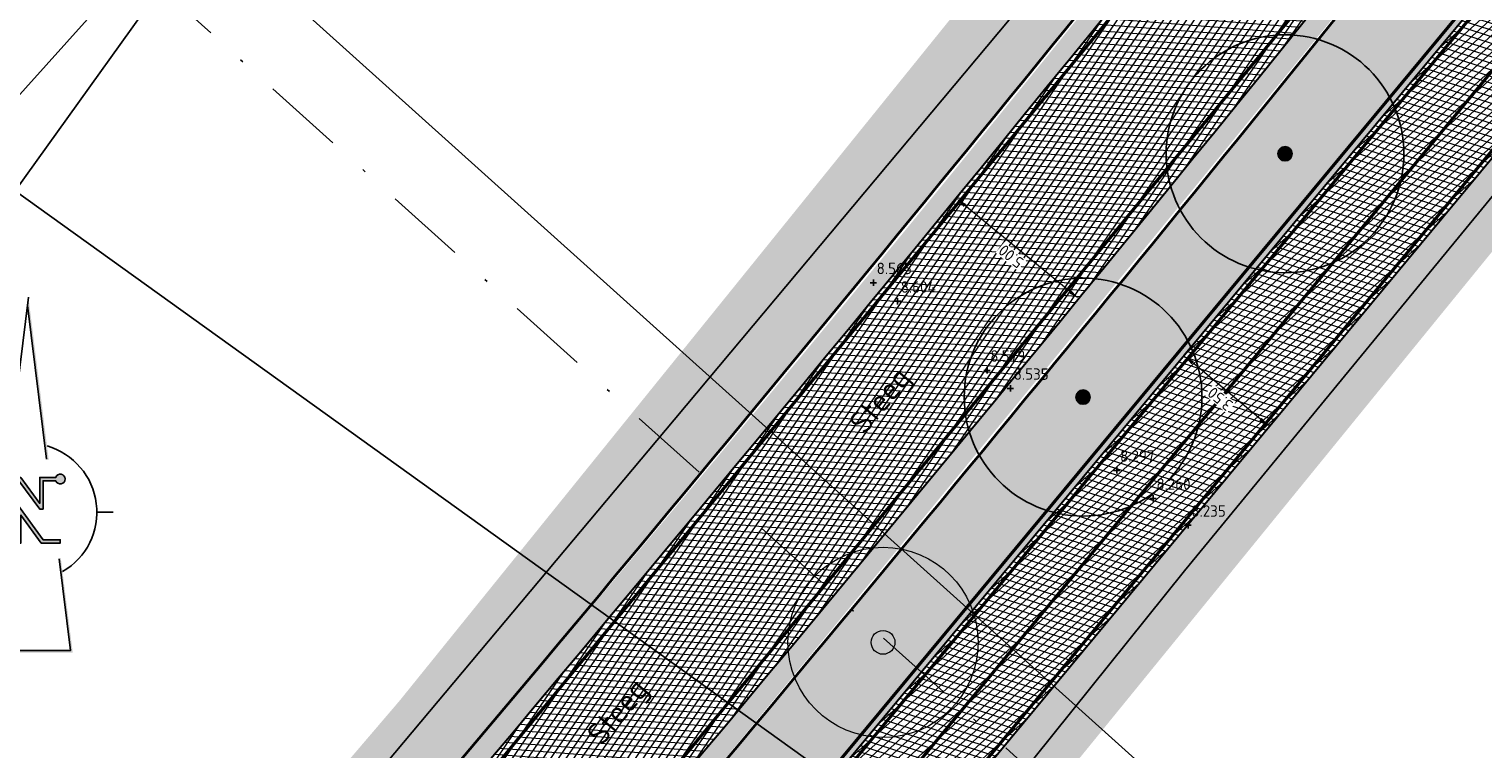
# Model space of a CAD drawing. Header units: metres. Extents: x 157685 to 160831, y 403691 to 406312.
# Tile 54 of 134: x 159444 to 159490, y 404525 to 404548. Entities that reach past the tile are written whole.
import ezdxf
from ezdxf.enums import TextEntityAlignment as Align

# ---------------------------------------------------------------- set-up
doc = ezdxf.new("R2010")
doc.units = ezdxf.units.M
doc.header["$PDMODE"] = 35
for name, pattern in [('DASHDOT2', [12.7, 6.35, -3.175, 0, -3.175]), ('VW-1-3_STREEP', [4, 1, -3]), ('VW-30-270_STREEP', [3, 0.3, -2.7])]:
    doc.linetypes.add(name, pattern=pattern)
doc.layers.get('Defpoints').update_dxf_attribs({"color": 171})
for name, color, linetype, lineweight in [('B-WE-GR-BOOM-S', 90, 'Continuous', 25), ('B-WE-GR-BOOM-S (ingemeten)', 90, 'Continuous', 25), ('B-WE-OG-HOOGTEPUNT-S', 7, 'Continuous', 25), ('B-WE-OG-HOOGTEPUNT-T18', 10, 'Continuous', 18), ('B-WE-OG-TOPOGRAFIE-T35', 7, 'Continuous', 35), ('N-WE-GR-DOORWORTELBARE RUIMTE-G', 80, 'Continuous', 35), ('N-WE-GR-GRAS-A', 62, 'Continuous', 18), ('N-WE-VH-GESLOTENVERHARDING_ASFALT-A-200', 253, 'Continuous', 18), ('N-WE-VH-HALFVERHARDING_GESTABILISEERD GRAS-A-200', 190, 'Continuous', 18), ('N-WE-VH-HALFVERHARDING_GRASBETONSTEEN-G', 7, 'Continuous', 35), ('N-WE-VH-KANTVERHARDING-G', 7, 'Continuous', 30), ('N-WE-VH-M', 7, 'Continuous', 18), ('N-WE-VH-VERHARDING_ASFALT-A', 252, 'Continuous', 18), ('N-WE-VW-MARKERING_LANGS_STREEP_13_010-G', 7, 'VW-1-3_STREEP', 13), ('N-WE-VW-MARKERING_LANGS_STREEP_30270_010-G', 7, 'VW-30-270_STREEP', 13), ('N-WE-VW-MARKERING_LANGS_STREEP_DOORGETROKKEN_010-G', 7, 'Continuous', 13), ('X-XX-AL-BLADVERWIJZING_AS-G', 7, 'DASHDOT2', 25), ('X-XX-AL-ORIENTATIE-S', 7, 'Continuous', 25)]:
    doc.layers.add(name, color=color, linetype=linetype, lineweight=lineweight)
doc.styles.add('NLCS-ISO', font='NLCS-ISO.TTF')
doc.styles.add('NLCS-ISO-M200-T18', font='NLCS-ISO.TTF', dxfattribs={"height": 0.36})
doc.styles.add('NLCS-ISO-M200-T35', font='NLCS-ISO.TTF', dxfattribs={"height": 0.7000000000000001})
doc.dimstyles.new('NLCS-M200-T18-PIJL_L2_H2', dxfattribs={"dimscale": 0.2, "dimtxt": 0.36, "dimasz": 1.8, "dimexe": 2, "dimexo": 2, "dimgap": 0.7, "dimtad": 1, "dimzin": 0, "dimdsep": 46, "dimtxsty": 'NLCS-ISO-M200-T18', "dimcen": 0, "dimdle": 2, "dimclrd": 256, "dimclre": 256, "dimclrt": 256, "dimazin": 0, "dimtfac": 1, "dimtofl": 0, "dimtmove": 0, "dimatfit": 3, "dimfxl": 2, "dimfxlon": 1, "dimtfill": 1, "dimtfillclr": 256, "dimtolj": 1, "dimtzin": 0, "dimlwd": -1, "dimlwe": -1, "dimarcsym": 0})
pattern_1 = [(0, (0, 0), (1, 1), [0.12, -0.8]), (45, (0.4, 0.2), (-0.1131370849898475, 1.866761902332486), [0.12, -0.8]), (29.99999999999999, (0.08, 0.12), (0.2274613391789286, 1.286025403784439), [0.12, -0.8]), (15, (0.32, 0.48), (0.3856270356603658, 0.7244941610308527), [0.12, -0.8]), (135, (0.16, 2), (-0.02828427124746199, -0.6505382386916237), [0.12, -0.8]), (150, (1.2, 0.4), (0.2156921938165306, -0.5864101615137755), [0.12, -0.8]), (165, (0.24, 0.04), (0.1434520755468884, -0.7010146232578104), [0.12, -0.8]), (85, (0.4, 0.4), (-0.872677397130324, 1.040016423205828), [0.12, -0.8]), (99.99999999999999, (0, 0), (-1.112117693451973, 0.7787131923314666), [0.12, -0.7999999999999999])]
pattern_2 = [(0, (0, 0), (0.1875, 0.1875), [0.1875, -0.1875]), (90, (0.09375, 0.09375), (-0.1875, 0.1875), [0.1875, -0.1875])]

# ---------------------------------------------------------------- blocks, each defined once
blk = doc.blocks.new('Noordpijl Advin')
blk.add_hatch(color=256).paths.add_polyline_path([(2.177849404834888, 2.73513994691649), (0.9178477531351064, 2.73513994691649), (0.9178477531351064, 0.6877692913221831), (-0.5851211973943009, 2.73513994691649), (-2.319488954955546, 2.73513994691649), (-2.319488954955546, -2.44311867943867), (-0.5625231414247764, -2.44311867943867), (-0.5625231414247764, -0.2367687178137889), (1.043524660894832, -2.443118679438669), (2.539621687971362, -2.443118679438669), (2.539621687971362, -2.174601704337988), (1.180188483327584, -2.174601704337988), (-0.8310401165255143, 0.5883759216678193), (-0.8310401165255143, -2.174601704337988), (-2.050971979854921, -2.174601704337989), (-2.050971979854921, 2.466622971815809), (-0.7211052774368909, 2.466622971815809), (0.9137161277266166, 0.239640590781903), (1.186364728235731, 0.239640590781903), (1.186364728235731, 2.466622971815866), (2.181753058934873, 2.466622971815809, 5.5329464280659)])
for p, q in [((0.02856467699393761, 16.93314052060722), (-1.541224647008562, 4.143700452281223)), ((-2.497582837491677, -3.647972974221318), (-3.408174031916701, -11.06677200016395))]:
    blk.add_line(p, q)
for points in [[(-0.0514094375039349, 16.28157274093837), (1.458753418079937, 4.173447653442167)], [(-5.421043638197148, 0), (-6.698291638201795, 0)], [(-5.421043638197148, 0), (-4.143795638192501, 0)], [(5.421043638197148, 0), (6.698291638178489, 0)], [(2.439107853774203, -3.68680006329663), (3.33960511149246, -10.90677200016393), (-3.388535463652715, -10.90677200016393)]]:
    blk.add_lwpolyline(points)
blk.add_lwpolyline([(2.177849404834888, 2.73513994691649), (0.9178477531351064, 2.73513994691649), (0.9178477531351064, 0.6877692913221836), (-0.5851211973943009, 2.73513994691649), (-2.319488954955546, 2.73513994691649), (-2.319488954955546, -2.443118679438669), (-0.5625231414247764, -2.443118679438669), (-0.5625231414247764, -0.2367687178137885), (1.043524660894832, -2.443118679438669), (2.539621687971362, -2.443118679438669), (2.539621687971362, -2.174601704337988), (1.180188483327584, -2.174601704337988), (-0.8310401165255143, 0.5883759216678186), (-0.8310401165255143, -2.174601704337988), (-2.050971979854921, -2.174601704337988), (-2.050971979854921, 2.466622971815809), (-0.7211052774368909, 2.466622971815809), (0.9137161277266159, 0.239640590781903), (1.186364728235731, 0.239640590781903), (1.186364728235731, 2.466622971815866), (2.181753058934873, 2.466622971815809), (2.181753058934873, 2.466622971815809, 5.5329464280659)], format="xyb", close=True)
for start, end in [(105.0457757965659, 240.9591359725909), (300.1770492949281, 74.04173971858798)]:
    blk.add_arc((0, 0), 5.421043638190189, start, end)
for points in [[(-0.0514094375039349, 16.28157274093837), (0.02856467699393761, 16.93314052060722), (1.45875341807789, 4.173447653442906), (1.627851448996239, 4.110441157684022)], [(2.419406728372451, -3.700283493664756), (2.57340211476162, -3.594889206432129), (3.33960511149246, -10.90677200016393), (3.520800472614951, -11.06677200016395)], [(-3.408174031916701, -11.06677200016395), (-3.388535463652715, -10.90677200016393), (3.520800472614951, -11.06677200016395), (3.33960511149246, -10.90677200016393)]]:
    blk.add_solid(points)
blk = doc.blocks.new('*D776')
at = {"layer": 'Defpoints', "color": 0, "transparency": 16777216}
for p in [(159473.3841387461, 404542.7808126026), (159473.3841387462, 404542.7808126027), (159477.2518627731, 404539.6121045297)]:
    blk.add_point(p, dxfattribs=at)
at = {"layer": 'N-WE-VH-M', "transparency": 16777216}
for p, q in [((159473.3841387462, 404542.7808126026), (159473.637635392, 404543.0902305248)), ((159476.9733866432, 404539.840251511), (159473.6626148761, 404542.5526656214)), ((159477.2518627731, 404539.6121045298), (159477.505359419, 404539.921522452))]:
    blk.add_line(p, q, dxfattribs=at)
for points in [[(159473.6245903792, 404542.5062529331), (159473.700639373, 404542.5990783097), (159473.3841387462, 404542.7808126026)], [(159476.9353621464, 404539.7938388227), (159477.0114111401, 404539.8866641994), (159477.2518627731, 404539.6121045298)]]:
    blk.add_solid(points, dxfattribs=at)
at = {"layer": 'N-WE-VH-M', "transparency": 16777216, "insert": (159475.115203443, 404540.9489242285), "char_height": 0.36, "attachment_point": 5, "rotation": 140.67328526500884, "style": 'NLCS-ISO-M200-T18', "bg_fill": 3, "box_fill_scale": 1.1, "bg_fill_color": 256, "bg_fill_true_color": 13158600, "bg_fill_transparency": 0}
blk.add_mtext('\\A1;5.00', dxfattribs=at)
blk = doc.blocks.new('*D786')
at = {"layer": 'Defpoints', "color": 0, "transparency": 16777216}
for p in [(159480.5676027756, 404537.8211640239), (159480.5676027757, 404537.8211640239), (159483.2607762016, 404535.585807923)]:
    blk.add_point(p, dxfattribs=at)
at = {"layer": 'N-WE-VH-M', "transparency": 16777216}
for p, q in [((159480.5676027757, 404537.8211640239), (159480.8230720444, 404538.1289552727)), ((159482.9837640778, 404535.8157302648), (159480.8446148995, 404537.5912416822)), ((159483.2607762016, 404535.585807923), (159483.5162454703, 404535.8935991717))]:
    blk.add_line(p, q, dxfattribs=at)
for points in [[(159480.8062945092, 404537.5450729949), (159480.8829352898, 404537.6374103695), (159480.5676027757, 404537.8211640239)], [(159482.9454436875, 404535.7695615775), (159483.0220844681, 404535.861898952), (159483.2607762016, 404535.585807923)]]:
    blk.add_solid(points, dxfattribs=at)
at = {"layer": 'N-WE-VH-M', "transparency": 16777216, "insert": (159481.7098140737, 404536.4572529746), "char_height": 0.36, "attachment_point": 5, "rotation": 140.3070477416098, "style": 'NLCS-ISO-M200-T18', "bg_fill": 3, "box_fill_scale": 1.1, "bg_fill_color": 256, "bg_fill_true_color": 13158600, "bg_fill_transparency": 0}
blk.add_mtext('\\A1;3.50', dxfattribs=at)
blk = doc.blocks.new('SGR-BOOM_GBKN-SO')
at = {"linetype": 'ByBlock', "lineweight": 18}
h = blk.add_hatch(color=0, dxfattribs=at)
h.dxf.hatch_style = 1
edge = h.paths.add_edge_path()
edge.add_arc((0, 0), 0.25, 0, 360)
at = {"color": 0, "linetype": 'ByBlock', "lineweight": 18}
for radius in [2, 0.25]:
    blk.add_circle((0, 0), radius, dxfattribs=at)
at = {"color": 0, "linetype": 'ByBlock', "lineweight": 18, "style": 'NLCS-ISO'}
blk.add_attdef('SOORT', (2.5, 0), '', height=1.5, dxfattribs=at)
blk = doc.blocks.new('SGR-BOOM_01')
at = {"ltscale": 0.1}
h = blk.add_hatch(color=256, dxfattribs=at)
edge = h.paths.add_edge_path()
edge.add_arc((7.366995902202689e-12, -5.115907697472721e-12), 0.15, 0, 360)
for centre, radius in [((0, 0), 2.5), ((7.366995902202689e-12, -5.115907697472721e-12), 0.04499999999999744)]:
    blk.add_circle(centre, radius)
blk.add_circle((7.366995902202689e-12, -5.115907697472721e-12), 0.15, dxfattribs=at)
blk = doc.blocks.new('SOG-HOOGTEPUNT-SO')
for p, q in [((-0.5, 0), (0.5, 0)), ((0, 0.5), (0, -0.5))]:
    blk.add_line(p, q)

msp = doc.modelspace()

# ---------------------------------------------------------------- hatches: boundary and pattern name
at = {"layer": 'N-WE-GR-GRAS-A'}
h = msp.add_hatch(dxfattribs=at)
h.set_pattern_fill('AGR-GRAS_01-SO', color=256, scale=0.04, pattern_type=2)
h.set_pattern_definition(pattern_1)
h.paths.add_polyline_path([(159579.2250882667, 404669.007062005), (159579.4548592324, 404669.4049986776), (159577.3377705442, 404670.5444920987), (159569.9460748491, 404656.8453149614, -0.02051645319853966), (159546.911297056, 404618.0514843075), (159548.4815687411, 404617.0051789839), (159551.219, 404620.997), (159553.19, 404623.871), (159558.2951053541, 404632.7238371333), (159563.1091536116, 404641.0719479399), (159567.4356162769, 404648.5745295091), (159573.9518196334, 404659.8743721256)])
edge = h.paths.add_edge_path()
edge.add_line((159453.6258340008, 404499.9359977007), (159455.8691789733, 404497.994507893))
edge.add_line((159455.8691789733, 404497.994507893), (159456.78, 404499.98))
edge.add_line((159456.78, 404499.98), (159469.978729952, 404516.1753514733))
edge.add_line((159469.978729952, 404516.1753514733), (159495.9865078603, 404548.0878995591))
edge.add_line((159495.9865078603, 404548.0878995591), (159508.1128762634, 404562.9674219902))
edge.add_line((159508.1128762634, 404562.9674219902), (159515.4765263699, 404572.0029051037))
edge.add_line((159515.4765263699, 404572.0029051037), (159522.2517508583, 404580.3163672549))
edge.add_line((159522.2517508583, 404580.3163672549), (159528.657193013, 404588.1760921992))
edge.add_line((159528.657193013, 404588.1760921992), (159533.5569171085, 404595.2398400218))
edge.add_line((159533.5569171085, 404595.2398400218), (159543.9979499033, 404610.4661607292))
edge.add_line((159543.9979499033, 404610.4661607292), (159545.4164796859, 404612.5658099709))
edge.add_line((159545.4164796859, 404612.5658099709), (159546.2194060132, 404613.7058706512))
edge.add_line((159546.2194060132, 404613.7058706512), (159544.717494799, 404614.7066259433))
edge.add_arc((159085.911567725, 404918.0168982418), 550.0000000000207, 320.30704774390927, 326.5318590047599, ccw=False)
edge.add_line((159509.1245346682, 404566.7466538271), (159459.2459142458, 404506.652526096))
edge.add_arc((158612.8199803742, 405209.1930149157), 1099.99999998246, 319.8508843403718, 320.3070477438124, ccw=False)
h = msp.add_hatch(dxfattribs=at)
h.set_pattern_fill('AGR-GRAS_01-SO', color=256, scale=0.04, pattern_type=2)
h.set_pattern_definition(pattern_1)
edge = h.paths.add_edge_path()
edge.add_line((159486.0976987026, 404559.6040639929), (159489.2879344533, 404563.5953185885))
edge.add_line((159489.2879344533, 404563.5953185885), (159488.9579796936, 404566.7480068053))
edge.add_line((159488.9579796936, 404566.7480068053), (159488.4316255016, 404567.1687251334))
edge.add_line((159488.4316255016, 404567.1687251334), (159486.506, 404565.401))
edge.add_line((159486.506, 404565.401), (159484.934, 404563.096))
edge.add_line((159484.934, 404563.096), (159477.0752872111, 404553.2238677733))
edge.add_line((159477.0752872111, 404553.2238677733), (159455.8254069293, 404526.9358052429))
edge.add_line((159455.8254069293, 404526.9358052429), (159443.0590710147, 404512.0078888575))
edge.add_line((159443.0590710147, 404512.0078888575), (159433.7619803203, 404501.2826950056))
edge.add_line((159433.7619803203, 404501.2826950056), (159415.769490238, 404480.9739000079))
edge.add_line((159415.769490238, 404480.9739000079), (159403.496098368, 404467.6952198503))
edge.add_line((159403.496098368, 404467.6952198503), (159387.0426817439, 404450.2758926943))
edge.add_line((159387.0426817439, 404450.2758926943), (159373.7839626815, 404436.1209388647))
edge.add_line((159373.7839626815, 404436.1209388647), (159366.0961455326, 404428.1314440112))
edge.add_line((159366.0961455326, 404428.1314440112), (159359.25, 404421.795))
edge.add_line((159359.25, 404421.795), (159355.8008949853, 404419.1669526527))
edge.add_line((159355.8008949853, 404419.1669526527), (159352.68, 404417.098))
edge.add_line((159352.68, 404417.098), (159350.868, 404416.587))
edge.add_line((159350.868, 404416.587), (159349.917, 404416.656))
edge.add_line((159349.917, 404416.656), (159349.766, 404416.8245))
edge.add_line((159349.766, 404416.8245), (159349.405, 404417.398))
edge.add_line((159349.405, 404417.398), (159349.351, 404417.881))
edge.add_line((159349.351, 404417.881), (159343.21, 404414.61))
edge.add_line((159343.21, 404414.61), (159337.3, 404408.5))
edge.add_line((159337.3, 404408.5), (159326.4217340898, 404403.2471475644))
edge.add_line((159326.4217340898, 404403.2471475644), (159327.0184105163, 404402.0111895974))
edge.add_line((159327.0184105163, 404402.0111895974), (159324.4451240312, 404400.736043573))
edge.add_line((159324.4451240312, 404400.736043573), (159308.778, 404392.9815))
edge.add_line((159308.778, 404392.9815), (159290.525443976, 404383.9472802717))
edge.add_line((159290.525443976, 404383.9472802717), (159289.307, 404386.409))
edge.add_line((159289.307, 404386.409), (159284.765, 404383.811))
edge.add_line((159284.765, 404383.811), (159284.817, 404383.72))
edge.add_line((159284.817, 404383.72), (159285.9187846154, 404381.7928769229))
edge.add_line((159285.9187846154, 404381.7928769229), (159276.665, 404376.505))
edge.add_line((159276.665, 404376.505), (159275.513, 404378.52))
edge.add_line((159275.513, 404378.52), (159271.19, 404376.593))
edge.add_line((159271.19, 404376.593), (159272.941, 404374.175))
edge.add_line((159272.941, 404374.175), (159260.5997271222, 404367.2220883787))
edge.add_line((159260.5997271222, 404367.2220883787), (159251.1625291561, 404362.4409326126))
edge.add_line((159251.1625291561, 404362.4409326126), (159239.7911829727, 404356.9159978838))
edge.add_line((159239.7911829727, 404356.9159978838), (159232.3698555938, 404353.3396434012))
edge.add_line((159232.3698555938, 404353.3396434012), (159227.509698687, 404351.5886457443))
edge.add_line((159227.509698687, 404351.5886457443), (159220.223457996, 404348.9635884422))
edge.add_line((159220.223457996, 404348.9635884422), (159211.6693482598, 404345.8817484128))
edge.add_line((159211.6693482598, 404345.8817484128), (159209.3216520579, 404345.161543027))
edge.add_line((159209.3216520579, 404345.161543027), (159195.7787390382, 404341.2122880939))
edge.add_line((159195.7787390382, 404341.2122880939), (159186.7421899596, 404338.5771359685))
edge.add_line((159186.7421899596, 404338.5771359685), (159182.246, 404337.266))
edge.add_line((159182.246, 404337.266), (159176.4847919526, 404336.5116529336))
edge.add_line((159176.4847919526, 404336.5116529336), (159172.885968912, 404336.2487860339))
edge.add_line((159172.885968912, 404336.2487860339), (159167.72128602, 404336.1477853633))
edge.add_line((159167.72128602, 404336.1477853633), (159163.337809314, 404336.316808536))
edge.add_line((159163.337809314, 404336.316808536), (159160.8929747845, 404336.5131392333))
edge.add_line((159160.8929747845, 404336.5131392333), (159157.8820081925, 404336.8562838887))
edge.add_line((159157.8820081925, 404336.8562838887), (159154.55592463, 404337.3670281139))
edge.add_line((159154.55592463, 404337.3670281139), (159150.716, 404338.132))
edge.add_line((159150.716, 404338.132), (159150.967, 404339.634))
edge.add_line((159150.967, 404339.634), (159146.675, 404341.561))
edge.add_line((159146.675, 404341.561), (159145.643, 404339.641))
edge.add_line((159145.643, 404339.641), (159135.0451162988, 404343.0806025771))
edge.add_line((159135.0451162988, 404343.0806025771), (159121.0189521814, 404347.6328727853))
edge.add_line((159121.0189521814, 404347.6328727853), (159104.6198743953, 404353.0088633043))
edge.add_line((159104.6198743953, 404353.0088633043), (159078.836026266, 404361.5388528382))
edge.add_line((159078.836026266, 404361.5388528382), (159065.386, 404366.027))
edge.add_line((159065.386, 404366.027), (159066.2831298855, 404368.1900888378))
edge.add_line((159066.2831298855, 404368.1900888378), (159061.0873276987, 404370.0665498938))
edge.add_line((159061.0873276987, 404370.0665498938), (159060.435, 404368.22))
edge.add_line((159060.435, 404368.22), (159052.8473989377, 404370.6478335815))
edge.add_line((159052.8473989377, 404370.6478335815), (159037.53, 404375.549))
edge.add_line((159037.53, 404375.549), (159036.7704979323, 404377.299659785))
edge.add_line((159036.7704979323, 404377.299659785), (159035.8942451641, 404374.6548370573))
edge.add_line((159035.8942451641, 404374.6548370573), (159036.4970810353, 404373.4546410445))
edge.add_line((159036.4970810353, 404373.4546410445), (159141.1647930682, 404338.77731789))
edge.add_arc((159168.4631783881, 404421.1729376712), 86.80000000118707, 251.6695173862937, 286.9570299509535)
edge.add_line((159193.7787823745, 404338.1466755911), (159205.379032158, 404341.6837170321))
edge.add_arc((159133.3987203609, 404577.753780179), 246.8000000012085, 286.9570299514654, 297.1231289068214)
edge.add_line((159245.9158836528, 404358.0946625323), (159333.6997134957, 404403.0606426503))
edge.add_arc((159259.9344095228, 404547.0673089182), 161.7999999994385, 297.1231289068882, 316.7431859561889)
edge.add_line((159377.7716470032, 404436.1906862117), (159378.8752580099, 404437.3635797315))
edge.add_line((159378.8752580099, 404437.3635797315), (159378.9480869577, 404437.2950527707))
edge.add_line((159378.9480869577, 404437.2950527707), (159393.8634797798, 404453.1468044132))
edge.add_arc((158121.6145912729, 405650.2442840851), 1746.900000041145, 316.7431859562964, 319.8907262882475)
edge.add_line((159457.6736446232, 404524.8084502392), (159457.5971629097, 404524.8728749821))
edge.add_arc((158121.6145911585, 405650.244284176), 1746.80000018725, 319.8907262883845, 321.3644282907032)
h = msp.add_hatch(dxfattribs=at)
h.set_pattern_fill('AGR-GRAS_01-SO', color=256, scale=0.04, pattern_type=2)
h.set_pattern_definition(pattern_1)
edge = h.paths.add_edge_path()
edge.add_line((159462.4919925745, 404520.7496914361), (159462.4155108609, 404520.814116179))
edge.add_arc((158121.6145912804, 405650.2442840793), 1753.100000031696, 319.22933219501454, 319.89072628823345, ccw=False)
edge.add_line((159449.2888865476, 404505.4121672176), (159448.9387795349, 404504.3216417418))
edge.add_line((159448.9387795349, 404504.3216417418), (159451.1402873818, 404502.4177233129))
edge.add_arc((158612.8199842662, 405209.1930116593), 1096.499994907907, 319.8662638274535, 320.3070477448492)
edge.add_line((159456.5527408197, 404508.8878821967), (159501.301242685, 404562.8012054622))
edge.add_line((159501.301242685, 404562.8012054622), (159498.5830501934, 404564.9738743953))
edge.add_line((159498.5830501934, 404564.9738743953), (159491.0969498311, 404555.6081300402))
edge.add_arc((158121.6145913, 405650.2442840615), 1753.200000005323, 319.8907262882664, 321.36442829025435, ccw=False)
at = {"layer": 'N-WE-VH-GESLOTENVERHARDING_ASFALT-A-200', "true_color": 0xcf7363}
h = msp.add_hatch(dxfattribs=at)
h.set_pattern_fill('AVH-ASFALT-SO', color=23, scale=0.2, angle=90, pattern_type=2)
h.set_pattern_definition([(162.0033148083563, (158890.0418720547, 404357.8260220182), (-0.0617923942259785, -0.1902148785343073), []), (222.0033148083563, (158890.0418720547, 404357.8260220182), (0.1338347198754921, -0.1486212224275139), [])])
edge = h.paths.add_edge_path()
edge.add_line((159253.1060315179, 404346.7421801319), (159251.5295873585, 404349.8670519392))
edge.add_line((159251.5295873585, 404349.8670519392), (159247.4561724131, 404347.8120840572))
edge.add_arc((159181.4707240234, 404478.610289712), 146.5000000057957, 287.0872649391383, 296.7701601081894, ccw=False)
edge.add_line((159224.5165077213, 404338.5770418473), (159183.3511629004, 404325.9229432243))
edge.add_arc((159166.7498879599, 404379.9289398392), 56.50000000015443, 251.76502299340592, 287.08726493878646, ccw=False)
edge.add_line((159149.0702026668, 404326.2663017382), (159006.9274350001, 404373.096638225))
edge.add_arc((158977.6699027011, 404284.2920955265), 93.50000000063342, 71.76502299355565, 102.0033148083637)
edge.add_line((158958.224868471, 404375.7477713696), (158896.1344402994, 404362.5462889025))
edge.add_line((158896.1344402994, 404362.5462889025), (158896.0895711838, 404358.9585128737))
edge.add_line((158896.0895711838, 404358.9585128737), (158958.9527574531, 404372.3242968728))
edge.add_arc((158977.6699027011, 404284.2920955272), 89.99999999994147, 71.76502299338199, 102.00331480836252, ccw=False)
edge.add_line((159005.8322332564, 404369.7724040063), (159147.975000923, 404322.9420675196))
edge.add_arc((159166.7498879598, 404379.9289398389), 59.99999999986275, 251.7650229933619, 287.0872649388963)
edge.add_line((159184.3795604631, 404322.5774390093), (159225.5449052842, 404335.2315376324))
edge.add_arc((159181.470724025, 404478.6102897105), 150.0000000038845, 287.0872649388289, 291.9126172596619)
edge.add_arc((159238.5691145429, 404336.6639132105), 3.000000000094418, 26.937080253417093, 111.9126172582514, ccw=False)
edge.add_line((159241.2436281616, 404338.0229484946), (159241.6854861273, 404337.1533940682))
edge.add_line((159241.6854861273, 404337.1533940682), (159243.4758799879, 404338.0448847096))
edge.add_line((159243.4758799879, 404338.0448847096), (159243.2497899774, 404338.4898185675))
edge.add_arc((159245.9243035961, 404339.8488538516), 2.999999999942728, 114.9144922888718, 206.9370802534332, ccw=False)
edge.add_arc((159181.4707239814, 404478.6102897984), 150.0000001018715, 294.9144922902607, 296.7701601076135)
edge.add_line((159249.0326165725, 404344.6872122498), (159253.1060315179, 404346.7421801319))
edge = h.paths.add_edge_path()
edge.add_line((159369.5069096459, 404414.1288596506), (159372.0303652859, 404411.7035407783))
edge.add_line((159372.0303652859, 404411.7035407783), (159405.9060386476, 404446.9499407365))
edge.add_arc((158612.8199803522, 405209.1930149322), 1100.000000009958, 316.1360561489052, 320.3070477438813)
edge.add_line((159459.2459142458, 404506.652526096), (159509.1245346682, 404566.7466538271))
edge.add_arc((159085.911567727, 404918.0168982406), 549.9999999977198, 320.3070477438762, 331.3138853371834)
edge.add_line((159568.4059524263, 404654.0108969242), (159565.0310872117, 404655.1352974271))
edge.add_arc((159085.9115677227, 404918.0168982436), 546.5000000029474, 320.3070477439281, 331.24746020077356, ccw=False)
edge.add_line((159506.4313612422, 404568.982009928), (159456.5527408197, 404508.8878821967))
edge.add_arc((158612.8199803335, 405209.1930149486), 1096.500000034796, 316.1360561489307, 320.3070477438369, ccw=False)
edge.add_line((159403.3825830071, 404449.3752596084), (159369.5069096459, 404414.1288596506))
at = {"layer": 'N-WE-VH-HALFVERHARDING_GESTABILISEERD GRAS-A-200'}
h = msp.add_hatch(dxfattribs=at)
h.set_pattern_fill('AVH-GRAS_GESTABILISEERD-SO', color=256, scale=0.2, pattern_type=2)
h.set_pattern_definition(pattern_2)
edge = h.paths.add_edge_path()
edge.add_line((159489.3916860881, 404562.6039809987), (159489.2879344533, 404563.5953185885))
edge.add_line((159489.2879344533, 404563.5953185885), (159486.097698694, 404559.6040639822))
edge.add_arc((158674.2886782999, 405196.7226511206), 1031.966074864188, 319.38103026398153, 321.87470241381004, ccw=False)
edge.add_line((159457.6085175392, 404524.8863547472), (159458.1438940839, 404524.4353869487))
edge.add_arc((158121.6145910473, 405650.2442842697), 1747.500000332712, 319.8913043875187, 321.3644282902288)
edge.add_line((159486.6444917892, 404559.1670087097), (159489.3916860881, 404562.6039809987))
edge = h.paths.add_edge_path()
edge.add_line((159551.5318165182, 404649.0027897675), (159551.1268258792, 404649.6991015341))
edge.add_arc((159121.4782949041, 404899.123197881), 496.8000000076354, 321.36442829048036, 329.86352586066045, ccw=False)
edge.add_line((159509.5451644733, 404588.938825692), (159500.2259648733, 404577.2797192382))
edge.add_line((159500.2259648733, 404577.2797192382), (159501.1824617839, 404577.3552380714))
edge.add_line((159501.1824617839, 404577.3552380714), (159510.0919575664, 404588.501770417))
edge.add_arc((159121.4782949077, 404899.1231978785), 497.5000000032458, 321.3644282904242, 329.8175898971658)
edge = h.paths.add_edge_path()
edge.add_line((159554.6521964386, 404655.8730981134), (159555.4126644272, 404655.7978745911))
edge.add_arc((159121.4782949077, 404899.1231978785), 497.5000000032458, 330.7188100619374, 331.0613711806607)
edge.add_line((159556.8596981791, 404658.3966233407), (159556.2554369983, 404658.7504109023))
edge.add_arc((159121.4782949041, 404899.123197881), 496.8000000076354, 330.6834811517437, 331.0633580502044, ccw=False)
h = msp.add_hatch(dxfattribs=at)
h.set_pattern_fill('AVH-GRAS_GESTABILISEERD-SO', color=256, scale=0.2, pattern_type=2)
h.set_pattern_definition(pattern_2)
edge = h.paths.add_edge_path()
edge.add_line((159498.5830501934, 404564.9738743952), (159498.0362571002, 404565.41092967))
edge.add_line((159498.0362571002, 404565.41092967), (159490.550156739, 404556.0451853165))
edge.add_arc((158121.6145912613, 405650.2442840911), 1752.50000005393, 319.8913043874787, 321.3644282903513, ccw=False)
edge.add_line((159461.9680122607, 404521.2141883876), (159462.4919925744, 404520.7496914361))
edge.add_arc((155110.6306709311, 408121.0682736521), 5648.096215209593, 320.3988604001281, 320.8562941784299)
edge.add_line((159491.0969498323, 404555.6081300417), (159498.5830501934, 404564.9738743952))
edge = h.paths.add_edge_path()
edge.add_line((159538.8609755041, 404618.0505616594), (159537.8869618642, 404617.8580701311))
edge.add_arc((159121.4782949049, 404899.1231978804), 502.500000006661, 321.3644282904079, 325.96276204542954, ccw=False)
edge.add_line((159513.9976225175, 404585.3799470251), (159499.1226516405, 404566.7701010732))
edge.add_line((159499.1226516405, 404566.7701010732), (159499.6694447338, 404566.3330457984))
edge.add_line((159499.6694447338, 404566.3330457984), (159514.4663023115, 404585.005328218))
edge.add_arc((159143.5612071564, 404884.342065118), 476.6267634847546, 321.0949430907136, 326.0340393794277)
edge = h.paths.add_edge_path()
edge.add_line((159541.3982866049, 404623.1278164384), (159541.5920209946, 404622.1502595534))
edge.add_arc((159121.8726404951, 404898.8949095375), 502.7444277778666, 326.6008838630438, 331.0440614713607)
edge.add_line((159561.7701314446, 404655.4977913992), (159561.16589214, 404655.851607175))
edge.add_arc((159121.478294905, 404899.1231978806), 502.5000000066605, 326.68479930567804, 331.04499852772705, ccw=False)
at = {"layer": 'N-WE-VH-VERHARDING_ASFALT-A'}
h = msp.add_hatch(dxfattribs=at)
h.set_pattern_fill('AVH-ASFALT', color=256, scale=0.2, angle=90, pattern_type=2)
h.set_pattern_definition([(355.6069263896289, (158844.5507043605, 404349.5946988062), (0.01531969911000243, 0.199412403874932), []), (55.60692638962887, (158844.5507043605, 404349.5946988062), (-0.1650363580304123, 0.112973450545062), [])])
h.paths.add_polyline_path([(159490.550156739, 404556.0451853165), (159513.9976225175, 404585.3799470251, 0.04516852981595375), (159563.9566673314, 404660.9653931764), (159581.4923918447, 404693.5453829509), (159579.7718625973, 404700.8985033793), (159559.5538974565, 404663.3351225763, -0.04516852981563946), (159510.0919575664, 404588.501770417), (159486.6444917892, 404559.1670087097, -0.02016670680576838), (159394.3004534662, 404452.7356426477), (159378.2814496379, 404435.7109974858, -0.08581840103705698), (159334.018846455, 404402.4376224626), (159311.9556014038, 404391.136048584), (159313.3724200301, 404386.2439976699), (159336.2983675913, 404397.9874782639, 0.08581840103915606), (159381.922897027, 404432.2846494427), (159385.6609474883, 404436.2573673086), (159397.941900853, 404449.3092946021, 0.02016670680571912)])

# ---------------------------------------------------------------- linework, layer by layer
at = {"layer": 'Defpoints'}
for points in [[(159485.8753094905, 404512.7402766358), (159598.9923484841, 404670.3249953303), (159556.8177704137, 404700.5987264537), (159443.7007314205, 404543.0140077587)], [(159358.0725910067, 404372.9916169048), (159487.7624497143, 404517.244688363), (159449.1558453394, 404551.9538216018), (159319.4659866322, 404407.7007501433)]]:
    msp.add_lwpolyline(points, close=True, dxfattribs=at)
for points in [[(159546.5898328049, 404643.4831197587), (159525.0756006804, 404611.6019615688), (159501.0137437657, 404579.9490714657), (159496.629518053, 404578.0791359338), (159494.0594498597, 404579.0991007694), (159493.5642089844, 404578.7102050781), (159491.0617675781, 404575.8659667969), (159487.632698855, 404574.256588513), (159486.4201507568, 404572.9109039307), (159485.4623269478, 404570.181091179), (159486.7058460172, 404568.6200510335), (159487.6972894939, 404566.2831322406), (159487.4122336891, 404563.1630699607), (159464.4944986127, 404535.7928182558), (159437.0103563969, 404503.0651510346), (159410.943379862, 404473.4471145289), (159383.1402533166, 404443.5816233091), (159359.2200813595, 404420.3188932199)], [(159368.8800170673, 404407.0709151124), (159409.8846412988, 404449.5533679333), (159433.6816379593, 404475.417841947), (159451.7360034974, 404495.6823665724), (159451.4221206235, 404497.1496543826), (159452.8469695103, 404498.0089469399), (159453.5024760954, 404499.6233198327), (159457.420049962, 404502.195046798), (159480.5840653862, 404531.0306694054), (159502.7678063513, 404558.0267042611), (159516.7375779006, 404574.6956145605), (159527.4320175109, 404588.0570825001), (159532.9328639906, 404595.9643169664), (159544.0037135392, 404611.9376033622), (159553.2160807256, 404625.9548317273)]]:
    msp.add_lwpolyline(points, dxfattribs=at)
at = {"layer": 'N-WE-GR-DOORWORTELBARE RUIMTE-G', "const_width": 0.1}
msp.add_lwpolyline([(159541.4618533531, 404616.4913980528, -0.02702715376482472), (159506.277465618, 404569.1097445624), (159456.3988451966, 404509.0156168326, -0.001877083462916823), (159451.1179568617, 404502.7015481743, -0.001877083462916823)], format="xyb", dxfattribs=at)
at = {"layer": 'N-WE-VH-HALFVERHARDING_GRASBETONSTEEN-G'}
for points in [[(159498.5830501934, 404564.9738743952), (159491.0969498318, 404555.608130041, -0.006430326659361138), (159462.4919925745, 404520.7496914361)], [(159489.2879344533, 404563.5953185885), (159486.097698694, 404559.6040639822, -0.006430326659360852), (159457.5971629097, 404524.8728749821)]]:
    msp.add_lwpolyline(points, format="xyb", dxfattribs=at)
at = {"layer": 'N-WE-VH-KANTVERHARDING-G'}
for points in [[(159808.3632259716, 405013.2505823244, -0.003682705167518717), (159804.8239452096, 405006.8334047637), (159797.5900122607, 404993.9427722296, -0.08414504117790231), (159777.1185378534, 404968.5901378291), (159743.6274273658, 404939.0008022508, 0.04762168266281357), (159704.354615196, 404897.0131901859), (159688.8631223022, 404876.9214717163, 0.04078858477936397), (159604.4502564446, 404746.7490080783), (159559.5538974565, 404663.3351225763, -0.04516852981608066), (159510.0919575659, 404588.5017704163), (159486.6444917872, 404559.1670087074, -0.02016670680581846), (159394.3004534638, 404452.7356426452), (159378.2814496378, 404435.7109974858)], [(159799.3294497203, 404957.5312500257), (159790.519768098, 404964.7741166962, 0.3683535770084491), (159780.1423641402, 404964.589784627), (159746.9379476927, 404935.2537427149, 0.04762168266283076), (159708.3142729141, 404893.9601407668), (159692.8227800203, 404873.8684222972, 0.04078858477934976), (159608.8530263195, 404744.3792786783), (159563.9566673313, 404660.9653931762, -0.04516852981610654), (159513.9976225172, 404585.3799470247), (159490.5501567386, 404556.0451853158, -0.02016670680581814), (159397.941900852, 404449.309294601), (159381.9228970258, 404432.2846494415)], [(159773.6812360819, 404953.5185455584), (159745.9610024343, 404929.4628856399, 0.04303694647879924), (159721.6180946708, 404904.3603853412), (159704.463918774, 404883.320726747, 0.0473388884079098), (159620.0789692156, 404757.1282419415), (159566.8658552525, 404658.5073159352, -0.04953312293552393), (159506.4313612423, 404568.982009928), (159456.552740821, 404508.8878821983, -0.01820139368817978), (159403.3825830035, 404449.3752596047), (159369.5069096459, 404414.1288596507, -0.1049384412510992), (159346.6593342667, 404398.6279704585), (159321.3924655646, 404388.3303108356, 0.02159958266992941), (159317.1932792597, 404386.4034822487), (159266.4712849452, 404360.4218841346, 0.07166867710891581), (159258.6755715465, 404354.8977700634, -0.07321687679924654), (159251.5295873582, 404349.8670519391), (159247.4561724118, 404347.8120840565, -0.04227475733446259), (159224.5165077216, 404338.5770418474), (159183.3511629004, 404325.9229432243, -0.1553543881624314), (159149.0702026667, 404326.2663017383), (159006.9274350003, 404373.096638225, 0.1327104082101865)], [(159775.4923605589, 404950.456105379), (159748.2549719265, 404926.8194590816, 0.04303694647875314), (159724.3307382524, 404902.1486971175), (159707.1765623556, 404881.1090385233, 0.04733888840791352), (159623.1591888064, 404755.4662409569), (159569.9460748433, 404656.8453149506, -0.04953312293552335), (159509.1245346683, 404566.7466538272), (159459.245914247, 404506.6525260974, -0.01820139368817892), (159405.9060386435, 404446.9499407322), (159372.0303652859, 404411.7035407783, -0.1049384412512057), (159347.9802859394, 404395.3868153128), (159322.7134172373, 404385.0891556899, 0.02159958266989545), (159318.7889440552, 404383.2883813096), (159268.0669497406, 404357.3067831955, 0.07166867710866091), (159261.0857138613, 404352.3598153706, -0.07321687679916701), (159253.1060315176, 404346.7421801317), (159249.0326165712, 404344.6872122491, -0.008097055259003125), (159244.6605079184, 404342.5696663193, -0.008097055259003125)]]:
    msp.add_lwpolyline(points, format="xyb", dxfattribs=at)
at = {"layer": 'N-WE-VW-MARKERING_LANGS_STREEP_13_010-G', "const_width": 0.1, "flags": 128}
for points in [[(158799.755988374, 404333.3379209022), (158842.5193889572, 404353.833066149, -0.05942676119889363), (158887.8579844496, 404369.2721047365), (158962.3527291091, 404385.1109561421, -0.04343754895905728), (158976.500963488, 404386.8553766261, -0.08918120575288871), (159005.2994184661, 404382.7372438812), (159140.8502955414, 404337.8280595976, 0.1551991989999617), (159194.0704367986, 404337.1901518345), (159205.7540358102, 404340.7526233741, 0.04429900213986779), (159246.3717878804, 404357.2046336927), (159334.1556177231, 404402.1706138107, 0.08581840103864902), (159378.4999364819, 404435.5054166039), (159382.2379869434, 404439.47813447), (159394.5189403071, 404452.5300617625, 0.020166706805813), (159486.8788316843, 404558.9796993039), (159510.3262974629, 404588.3144610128, 0.04516852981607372), (159559.818063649, 404663.1929388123), (159604.7144226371, 404746.6068243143, -0.04078858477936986), (159689.1007017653, 404876.7382887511), (159704.5921946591, 404896.8300072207, -0.04762168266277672), (159743.8260585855, 404938.7759786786), (159774.6323000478, 404965.9932373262)], [(159777.5456031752, 404962.6958649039), (159746.7393164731, 404935.4785662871, 0.04762168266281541), (159708.0766934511, 404894.1433237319), (159692.5852005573, 404874.0516052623, 0.0407885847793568), (159608.588860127, 404744.5214624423), (159563.6925011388, 404661.1075769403, -0.04516852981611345), (159513.7632826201, 404585.5672564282), (159490.3158168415, 404556.2324947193, -0.02016670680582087), (159397.7234140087, 404449.5148754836), (159385.442460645, 404436.4629481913), (159381.7044101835, 404432.4902303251, -0.0858184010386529), (159336.1615963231, 404398.2544869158), (159248.3777664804, 404353.2885067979, -0.04425765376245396), (159207.0786106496, 404336.5565294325), (159195.3537162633, 404332.9814473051, -0.1551991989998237), (159139.4665064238, 404333.6513231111), (159003.9156293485, 404378.5605073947, 0.1331344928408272), (158963.2677895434, 404380.8071596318), (158888.773044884, 404364.9683082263, 0.05942676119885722), (158844.4210459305, 404349.8652328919), (158801.657699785, 404329.3701137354)]]:
    msp.add_lwpolyline(points, format="xyb", dxfattribs=at)
at = {"layer": 'N-WE-VW-MARKERING_LANGS_STREEP_30270_010-G', "const_width": 0.1, "flags": 128}
msp.add_lwpolyline([(159792.9871328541, 404962.7455764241, -0.09940442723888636), (159785.5967136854, 404958.4193337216), (159783.6244482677, 404957.7405952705, 0.09611741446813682), (159776.4467524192, 404953.6013963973), (159774.3453758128, 404951.7778186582), (159747.1079871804, 404928.1411723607, 0.04303694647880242), (159722.9744164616, 404903.2545412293), (159705.8202405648, 404882.2148826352, 0.04733888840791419), (159621.619079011, 404756.2972414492), (159568.4059650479, 404657.6763154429, -0.04953312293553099), (159507.7779479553, 404567.8643318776), (159457.899327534, 404507.7702041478, -0.01820139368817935), (159404.6443108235, 404448.1626001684), (159370.7686374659, 404412.9162002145, -0.104938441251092), (159347.3198101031, 404397.0073928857), (159322.0529414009, 404386.7097332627, 0.021599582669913), (159317.9911116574, 404384.8459317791), (159267.2691173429, 404358.8643336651, 0.07166867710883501), (159259.8806427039, 404353.6287927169, -0.07321687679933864), (159252.3178094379, 404348.3046160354), (159248.2443944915, 404346.2496481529, -0.0422747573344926), (159225.0307065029, 404336.9042897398), (159183.8653616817, 404324.2501911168, -0.1553543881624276), (159148.5226017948, 404324.604184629), (159006.3798341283, 404371.4345211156, 0.1327104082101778), (158958.5888129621, 404374.0360341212), (158889.7091228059, 404359.3910389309, 0.06078308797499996), (158843.4892124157, 404343.5123458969), (158697.8283415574, 404272.730896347, 0.2964777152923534), (158667.8835065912, 404223.0035187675), (158671.599814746, 404115.0876769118), (158672.0481688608, 404104.0965963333)], format="xyb", dxfattribs=at)
at = {"layer": 'N-WE-VW-MARKERING_LANGS_STREEP_DOORGETROKKEN_010-G', "const_width": 0.1, "flags": 128}
for points in [[(159773.7795490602, 404953.4052558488), (159746.0593154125, 404929.3495959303, 0.04303694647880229), (159721.7343508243, 404904.2655987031), (159704.5801749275, 404883.2259401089, 0.0473388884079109), (159620.2109786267, 404757.0570133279), (159566.9978646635, 404658.4360873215, -0.04953312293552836), (159506.5467829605, 404568.8862089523), (159456.6681625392, 404508.7920812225, -0.01820139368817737), (159403.4907311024, 404449.2713173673), (159369.6150577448, 404414.0249174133, -0.1049384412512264), (159346.7159464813, 404398.4890638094), (159321.4490777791, 404388.1914041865, 0.02159958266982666), (159317.2616648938, 404386.2699779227), (159266.5396705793, 404360.2883798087, 0.07166867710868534), (159258.77886336, 404354.7890005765, -0.07321687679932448), (159251.5971492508, 404349.7331288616), (159247.5237343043, 404347.6781609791, -0.04227475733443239), (159224.5605819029, 404338.4336630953), (159183.3952370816, 404325.7795644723, -0.1553543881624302), (159149.0232654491, 404326.1238345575), (159006.8804977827, 404372.9541710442, 0.1327104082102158)], [(159775.3940475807, 404950.5693950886), (159748.1566589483, 404926.9327487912, 0.04303694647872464), (159724.2144820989, 404902.2434837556), (159707.0603062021, 404881.2038251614, 0.04733888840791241), (159623.0271793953, 404755.5374695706), (159569.8140654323, 404656.9165435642, -0.04953312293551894), (159509.00911295, 404566.8424548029), (159459.1304925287, 404506.7483270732, -0.01820139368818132), (159405.7978905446, 404447.0538829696), (159371.922217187, 404411.8074830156, -0.1049384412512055), (159347.9236737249, 404395.5257219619), (159322.6568050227, 404385.228062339, 0.02159958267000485), (159318.720558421, 404383.4218856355), (159267.9985641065, 404357.4402875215, 0.07166867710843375), (159260.9824220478, 404352.4685848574, -0.07321687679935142), (159253.0384696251, 404346.8761032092), (159248.9650546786, 404344.8211353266, -0.008097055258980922), (159244.5973181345, 404342.7057069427, -0.008097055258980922)]]:
    msp.add_lwpolyline(points, format="xyb", dxfattribs=at)
at = {"layer": 'X-XX-AL-BLADVERWIJZING_AS-G', "ltscale": 0.4, "extrusion": (2.664041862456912e-05, -0.001837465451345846, 0.9999983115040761), "elevation": -730.3513524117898}
msp.add_lwpolyline([(159499.9487226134, 404502.3145568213), (159384.8673052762, 404605.778274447)], dxfattribs=at)

# ---------------------------------------------------------------- block references
at = {"layer": 'B-WE-GR-BOOM-S', "xscale": 1.5, "yscale": 1.5, "zscale": 1.5}
msp.add_blockref('SGR-BOOM_GBKN-SO', (159471.078, 404528.781), dxfattribs=at)
at = {"layer": 'B-WE-GR-BOOM-S (ingemeten)', "xscale": 1.5, "yscale": 1.5, "zscale": 1.5}
for p in [(159483.7581888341, 404544.1843493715, 8.668886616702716), (159477.3878411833, 404536.5123757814, 8.592644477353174)]:
    msp.add_blockref('SGR-BOOM_01', p, dxfattribs=at)
at = {"layer": 'B-WE-OG-HOOGTEPUNT-S', "xscale": 0.2, "yscale": 0.2, "zscale": 0.2}
for p in [(159470.774146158, 404540.1178866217, 8.564891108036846), (159471.5344553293, 404539.5320443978, 8.604054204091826), (159474.3580935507, 404537.3563419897, 8.579238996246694), (159475.0975986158, 404536.7865299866, 8.535157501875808), (159478.4500069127, 404534.203393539, 8.296716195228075), (159479.5967107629, 404533.3198220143, 8.259699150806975), (159480.6988883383, 404532.4705593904, 8.235228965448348)]:
    msp.add_blockref('SOG-HOOGTEPUNT-SO', p, dxfattribs=at)
at = {"layer": 'X-XX-AL-ORIENTATIE-S', "xscale": 0.4, "yscale": 0.4, "zscale": 0.4}
msp.add_blockref('Noordpijl Advin', (159444.1124986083, 404532.8864011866), dxfattribs=at)

# ---------------------------------------------------------------- texts
at = {"layer": 'B-WE-OG-HOOGTEPUNT-T18', "style": 'NLCS-ISO'}
for s, p in [('8.565', (159470.8764642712, 404540.3897312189, 8.564891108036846)), ('8.604', (159471.6367734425, 404539.803888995, 8.604054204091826)), ('8.579', (159474.4604116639, 404537.6281865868, 8.579238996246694)), ('8.535', (159475.199916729, 404537.0583745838, 8.535157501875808)), ('8.297', (159478.5523250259, 404534.4752381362, 8.296716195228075)), ('8.260', (159479.6990288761, 404533.5916666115, 8.259699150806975)), ('8.235', (159480.8012064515, 404532.7424039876, 8.235228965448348))]:
    msp.add_text(s, height=0.3599999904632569, rotation=359.8908317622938, dxfattribs=at).set_placement(p)
at = {"layer": 'B-WE-OG-TOPOGRAFIE-T35', "style": 'NLCS-ISO-M200-T35'}
for p in [(159471.0564017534, 404536.3566660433), (159462.7761206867, 404526.5380647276)]:
    msp.add_text('Steeg', height=0.7000000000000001, rotation=50, dxfattribs=at).set_placement(p, align=Align.MIDDLE)

# ---------------------------------------------------------------- next in the draw order: dimensions: what is measured, and where the dimension line sits
at = {"layer": 'N-WE-VH-M'}
for p1, p2, distance, picture, middle in [((159477.251862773, 404539.6121045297), (159473.3841387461, 404542.7808126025), -2.354379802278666e-10, '*D776', (159475.115203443, 404540.9489242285)), ((159483.2607762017, 404535.585807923), (159480.5676027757, 404537.8211640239), 0, '*D786', (159481.7098140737, 404536.4572529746))]:
    dim = msp.add_aligned_dim(p1=p1, p2=p2, distance=distance, dimstyle='NLCS-M200-T18-PIJL_L2_H2', dxfattribs=at)
    dim.commit()
    dim.dimension.update_dxf_attribs({"geometry": picture, "text_midpoint": middle})

doc.saveas('drawing.dxf')
